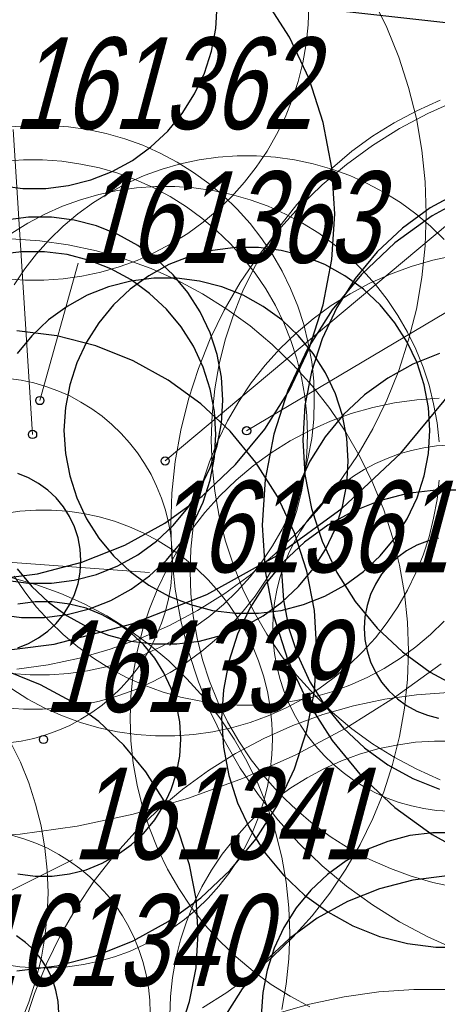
# Model space of a CAD drawing. Header units: metres. Extents: x 7419449 to 7420144, y 5549519 to 5549653.
# Tile 16 of 67: x 7419471.35 to 7419475.91, y 5549554.07 to 5549564.82. Entities that reach past the tile are written whole.
import ezdxf
from ezdxf.enums import TextEntityAlignment as Align

# ---------------------------------------------------------------- set-up
doc = ezdxf.new("R2010")
doc.units = ezdxf.units.M
doc.layers.add('_4_korony', color=7, linetype='Continuous', lineweight=25, true_color=0x7aa300)
for name, color, linetype, lineweight in [('_4_krzewy istniejące', 86, 'Continuous', 30), ('_4_NUMERY_PIKIET', 7, 'Continuous', 15), ('_4_SOD', 30, 'Continuous', 20)]:
    doc.layers.add(name, color=color, linetype=linetype, lineweight=lineweight)
doc.layers.add('_4_PUNKT_INWENTARYZACYJNY', color=7, linetype='Continuous')
doc.styles.add('STANDARD-Working1250', font='arial.ttf', dxfattribs={"height": 2.5})

msp = doc.modelspace()

# ---------------------------------------------------------------- linework, layer by layer
at = {"layer": '_4_korony', "linetype": 'Continuous', "flags": 128}
for points in [[(7419471.045, 5549558.707), (7419471.544, 5549558.77), (7419472.03, 5549558.895), (7419472.497, 5549559.08), (7419472.937, 5549559.322), (7419473.344, 5549559.617), (7419473.71, 5549559.961), (7419474.03, 5549560.348), (7419474.299, 5549560.772), (7419474.513, 5549561.227), (7419474.668, 5549561.704), (7419474.762, 5549562.198), (7419474.794, 5549562.699), (7419474.762, 5549563.2), (7419474.668, 5549563.694), (7419474.513, 5549564.171), (7419474.299, 5549564.626), (7419474.03, 5549565.05)], [(7419471.134, 5549563.006), (7419471.383, 5549562.975), (7419471.635, 5549562.975), (7419471.884, 5549563.006), (7419472.127, 5549563.069), (7419472.361, 5549563.161), (7419472.581, 5549563.282), (7419472.784, 5549563.43), (7419472.967, 5549563.602), (7419473.127, 5549563.795), (7419473.262, 5549564.007), (7419473.369, 5549564.235), (7419473.446, 5549564.474), (7419473.493, 5549564.72), (7419473.509, 5549564.971)], [(7419463.414, 5549564.878), (7419463.469, 5549564.001), (7419463.634, 5549563.137), (7419463.906, 5549562.301), (7419464.28, 5549561.506), (7419464.751, 5549560.764), (7419465.311, 5549560.086), (7419465.952, 5549559.484), (7419466.663, 5549558.968), (7419467.434, 5549558.544), (7419468.251, 5549558.221), (7419469.102, 5549558.002), (7419469.974, 5549557.892), (7419470.854, 5549557.892), (7419471.726, 5549558.002), (7419472.577, 5549558.221), (7419473.394, 5549558.544), (7419474.165, 5549558.968), (7419474.876, 5549559.484), (7419475.517, 5549560.086), (7419476.077, 5549560.764)], [(7419476.298, 5549562.917), (7419475.858, 5549562.675), (7419475.451, 5549562.38), (7419475.085, 5549562.036), (7419474.765, 5549561.649), (7419474.496, 5549561.225), (7419474.282, 5549560.77), (7419474.127, 5549560.293), (7419474.033, 5549559.799), (7419474.001, 5549559.298), (7419474.033, 5549558.797), (7419474.127, 5549558.303), (7419474.282, 5549557.826), (7419474.496, 5549557.371), (7419474.765, 5549556.947), (7419475.085, 5549556.56), (7419475.451, 5549556.216), (7419475.858, 5549555.921), (7419476.298, 5549555.679)], [(7419476.167, 5549562.943), (7419475.837, 5549562.762), (7419475.532, 5549562.541), (7419475.257, 5549562.283), (7419475.017, 5549561.992), (7419474.815, 5549561.674), (7419474.655, 5549561.333), (7419474.538, 5549560.975), (7419474.468, 5549560.605), (7419474.444, 5549560.229), (7419474.468, 5549559.853), (7419474.538, 5549559.483), (7419474.655, 5549559.125), (7419474.815, 5549558.784), (7419475.017, 5549558.466), (7419475.257, 5549558.175), (7419475.532, 5549557.917), (7419475.837, 5549557.696), (7419476.167, 5549557.515)], [(7419471.195, 5549558.699), (7419471.444, 5549558.668), (7419471.696, 5549558.668), (7419471.945, 5549558.699), (7419472.188, 5549558.762), (7419472.422, 5549558.854), (7419472.642, 5549558.975), (7419472.845, 5549559.123), (7419473.028, 5549559.295), (7419473.188, 5549559.488), (7419473.323, 5549559.7), (7419473.43, 5549559.928), (7419473.507, 5549560.167), (7419473.554, 5549560.413), (7419473.57, 5549560.664), (7419473.554, 5549560.915), (7419473.507, 5549561.161), (7419473.43, 5549561.4), (7419473.323, 5549561.628), (7419473.188, 5549561.84), (7419473.028, 5549562.033), (7419472.845, 5549562.205), (7419472.642, 5549562.353), (7419472.422, 5549562.474), (7419472.188, 5549562.566), (7419471.945, 5549562.629), (7419471.696, 5549562.66), (7419471.444, 5549562.66), (7419471.195, 5549562.629)], [(7419471.12, 5549558.323), (7419471.369, 5549558.292), (7419471.621, 5549558.292), (7419471.87, 5549558.323), (7419472.113, 5549558.386), (7419472.347, 5549558.478), (7419472.567, 5549558.599), (7419472.77, 5549558.747), (7419472.953, 5549558.919), (7419473.113, 5549559.112), (7419473.248, 5549559.324), (7419473.355, 5549559.552), (7419473.432, 5549559.791), (7419473.479, 5549560.037), (7419473.495, 5549560.288), (7419473.479, 5549560.539), (7419473.432, 5549560.785), (7419473.355, 5549561.024), (7419473.248, 5549561.252), (7419473.113, 5549561.464), (7419472.953, 5549561.657), (7419472.77, 5549561.829), (7419472.567, 5549561.977), (7419472.347, 5549562.098), (7419472.113, 5549562.19), (7419471.87, 5549562.253), (7419471.621, 5549562.284), (7419471.369, 5549562.284), (7419471.12, 5549562.253)], [(7419471.322, 5549558.823), (7419471.482, 5549558.63), (7419471.665, 5549558.458), (7419471.868, 5549558.31), (7419472.088, 5549558.189), (7419472.322, 5549558.097), (7419472.565, 5549558.034), (7419472.814, 5549558.003), (7419473.066, 5549558.003), (7419473.315, 5549558.034), (7419473.558, 5549558.097), (7419473.792, 5549558.189), (7419474.012, 5549558.31), (7419474.215, 5549558.458), (7419474.398, 5549558.63), (7419474.558, 5549558.823), (7419474.693, 5549559.035), (7419474.8, 5549559.263), (7419474.877, 5549559.502), (7419474.924, 5549559.748), (7419474.94, 5549559.999), (7419474.924, 5549560.25), (7419474.877, 5549560.496), (7419474.8, 5549560.735), (7419474.693, 5549560.963), (7419474.558, 5549561.175), (7419474.398, 5549561.368), (7419474.215, 5549561.54), (7419474.012, 5549561.688), (7419473.792, 5549561.809), (7419473.558, 5549561.901), (7419473.315, 5549561.964), (7419473.066, 5549561.995), (7419472.814, 5549561.995), (7419472.565, 5549561.964), (7419472.322, 5549561.901), (7419472.088, 5549561.809), (7419471.868, 5549561.688), (7419471.665, 5549561.54), (7419471.482, 5549561.368), (7419471.322, 5549561.175)], [(7419471.319, 5549554.435), (7419471.755, 5549554.49), (7419472.181, 5549554.599), (7419472.589, 5549554.761), (7419472.974, 5549554.973), (7419473.33, 5549555.231), (7419473.65, 5549555.532), (7419473.931, 5549555.871), (7419474.166, 5549556.242), (7419474.353, 5549556.64), (7419474.489, 5549557.058), (7419474.571, 5549557.489), (7419474.599, 5549557.928), (7419474.571, 5549558.367), (7419474.489, 5549558.798), (7419474.353, 5549559.216), (7419474.166, 5549559.614), (7419473.931, 5549559.985), (7419473.65, 5549560.324), (7419473.33, 5549560.625), (7419472.974, 5549560.883), (7419472.589, 5549561.095), (7419472.181, 5549561.257), (7419471.755, 5549561.366), (7419471.319, 5549561.421)], [(7419475.939, 5549561.173), (7419475.648, 5549561.057), (7419475.372, 5549560.906), (7419475.118, 5549560.721), (7419474.89, 5549560.506), (7419474.689, 5549560.264), (7419474.521, 5549559.999), (7419474.388, 5549559.715), (7419474.291, 5549559.417), (7419474.232, 5549559.108), (7419474.212, 5549558.795), (7419474.232, 5549558.482), (7419474.291, 5549558.173), (7419474.388, 5549557.875), (7419474.521, 5549557.591), (7419474.689, 5549557.326), (7419474.89, 5549557.084), (7419475.118, 5549556.869), (7419475.372, 5549556.684), (7419475.648, 5549556.533), (7419475.939, 5549556.417)], [(7419471.328, 5549557.961), (7419471.445, 5549558.007), (7419471.555, 5549558.068), (7419471.656, 5549558.141), (7419471.748, 5549558.227), (7419471.828, 5549558.324), (7419471.895, 5549558.43), (7419471.949, 5549558.544), (7419471.988, 5549558.663), (7419472.011, 5549558.787), (7419472.019, 5549558.912), (7419472.011, 5549559.037), (7419471.988, 5549559.161), (7419471.949, 5549559.28), (7419471.895, 5549559.394), (7419471.828, 5549559.5), (7419471.748, 5549559.597), (7419471.656, 5549559.683), (7419471.555, 5549559.756), (7419471.445, 5549559.817), (7419471.328, 5549559.863)], [(7419476.213, 5549559.683), (7419475.899, 5549559.683), (7419475.588, 5549559.644), (7419475.283, 5549559.566), (7419474.992, 5549559.45), (7419474.716, 5549559.299), (7419474.462, 5549559.114), (7419474.234, 5549558.899), (7419474.033, 5549558.657), (7419473.865, 5549558.392), (7419473.732, 5549558.108), (7419473.635, 5549557.81), (7419473.576, 5549557.501), (7419473.556, 5549557.188), (7419473.576, 5549556.875), (7419473.635, 5549556.566), (7419473.732, 5549556.268), (7419473.865, 5549555.984), (7419474.033, 5549555.719), (7419474.234, 5549555.477), (7419474.462, 5549555.262), (7419474.716, 5549555.077), (7419474.992, 5549554.926), (7419475.283, 5549554.81), (7419475.588, 5549554.732), (7419475.899, 5549554.693), (7419476.213, 5549554.693)], [(7419475.928, 5549559.157), (7419475.806, 5549559.126), (7419475.689, 5549559.08), (7419475.579, 5549559.019), (7419475.478, 5549558.946), (7419475.386, 5549558.86), (7419475.306, 5549558.763), (7419475.239, 5549558.657), (7419475.185, 5549558.543), (7419475.146, 5549558.424), (7419475.123, 5549558.3), (7419475.115, 5549558.175), (7419475.123, 5549558.05), (7419475.146, 5549557.926), (7419475.185, 5549557.807), (7419475.239, 5549557.693), (7419475.306, 5549557.587), (7419475.386, 5549557.49), (7419475.478, 5549557.404), (7419475.579, 5549557.331), (7419475.689, 5549557.27), (7419475.806, 5549557.224), (7419475.928, 5549557.193)], [(7419471.331, 5549555.492), (7419471.518, 5549555.468), (7419471.706, 5549555.468), (7419471.893, 5549555.492), (7419472.076, 5549555.538), (7419472.251, 5549555.608), (7419472.416, 5549555.699), (7419472.568, 5549555.809), (7419472.705, 5549555.938), (7419472.826, 5549556.083), (7419472.926, 5549556.242), (7419473.007, 5549556.413), (7419473.065, 5549556.592), (7419473.1, 5549556.777), (7419473.112, 5549556.965), (7419473.1, 5549557.153), (7419473.065, 5549557.338), (7419473.007, 5549557.517), (7419472.926, 5549557.688), (7419472.826, 5549557.847), (7419472.705, 5549557.992), (7419472.568, 5549558.121), (7419472.416, 5549558.231), (7419472.251, 5549558.322), (7419472.076, 5549558.392), (7419471.893, 5549558.438), (7419471.706, 5549558.462), (7419471.518, 5549558.462), (7419471.331, 5549558.438)], [(7419473.09, 5549553.74), (7419473.207, 5549554.098), (7419473.277, 5549554.468), (7419473.301, 5549554.844), (7419473.277, 5549555.22), (7419473.207, 5549555.59), (7419473.09, 5549555.948), (7419472.93, 5549556.289), (7419472.728, 5549556.607), (7419472.488, 5549556.898), (7419472.213, 5549557.156), (7419471.908, 5549557.377), (7419471.578, 5549557.558), (7419471.228, 5549557.697)], [(7419476.116, 5549555.941), (7419475.864, 5549555.941), (7419475.615, 5549555.91), (7419475.372, 5549555.847), (7419475.138, 5549555.755), (7419474.918, 5549555.634), (7419474.715, 5549555.486), (7419474.532, 5549555.314), (7419474.372, 5549555.121), (7419474.237, 5549554.909), (7419474.13, 5549554.681), (7419474.053, 5549554.442), (7419474.006, 5549554.196), (7419473.99, 5549553.945)], [(7419476.021, 5549555.47), (7419475.647, 5549555.423), (7419475.282, 5549555.329), (7419474.932, 5549555.19), (7419474.602, 5549555.009), (7419474.297, 5549554.788), (7419474.022, 5549554.53), (7419473.782, 5549554.239), (7419473.58, 5549553.921)], [(7419471.777, 5549553.974), (7419471.769, 5549554.099), (7419471.746, 5549554.223), (7419471.707, 5549554.342), (7419471.653, 5549554.456), (7419471.586, 5549554.562), (7419471.506, 5549554.659), (7419471.414, 5549554.745), (7419471.313, 5549554.818)]]:
    msp.add_lwpolyline(points, dxfattribs=at)
msp.add_lwpolyline([(7419475.833, 5549560.334), (7419475.817, 5549560.585), (7419475.77, 5549560.831), (7419475.693, 5549561.07), (7419475.586, 5549561.298), (7419475.451, 5549561.51), (7419475.291, 5549561.703), (7419475.108, 5549561.875), (7419474.905, 5549562.023), (7419474.685, 5549562.144), (7419474.451, 5549562.236), (7419474.208, 5549562.299), (7419473.959, 5549562.33), (7419473.707, 5549562.33), (7419473.458, 5549562.299), (7419473.215, 5549562.236), (7419472.981, 5549562.144), (7419472.761, 5549562.023), (7419472.558, 5549561.875), (7419472.375, 5549561.703), (7419472.215, 5549561.51), (7419472.08, 5549561.298), (7419471.973, 5549561.07), (7419471.896, 5549560.831), (7419471.849, 5549560.585), (7419471.833, 5549560.334), (7419471.849, 5549560.083), (7419471.896, 5549559.837), (7419471.973, 5549559.598), (7419472.08, 5549559.37), (7419472.215, 5549559.158), (7419472.375, 5549558.965), (7419472.558, 5549558.793), (7419472.761, 5549558.645), (7419472.981, 5549558.524), (7419473.215, 5549558.432), (7419473.458, 5549558.369), (7419473.707, 5549558.338), (7419473.959, 5549558.338), (7419474.208, 5549558.369), (7419474.451, 5549558.432), (7419474.685, 5549558.524), (7419474.905, 5549558.645), (7419475.108, 5549558.793), (7419475.291, 5549558.965), (7419475.451, 5549559.158), (7419475.586, 5549559.37), (7419475.693, 5549559.598), (7419475.77, 5549559.837), (7419475.817, 5549560.083)], close=True, dxfattribs=at)
at = {"layer": '_4_krzewy istniejące', "elevation": 10.18}
msp.add_lwpolyline([(7419533.763, 5549558.395), (7419528.84, 5549526.525), (7419523.94, 5549526.59), (7419483.43, 5549529.18), (7419454.642, 5549530.858), (7419457.792, 5549566.805), (7419533.763, 5549558.395)], dxfattribs=at)
at = {"layer": '_4_NUMERY_PIKIET'}
for points in [[(7419472.94, 5549560), (7419479.132, 5549565.182)], [(7419471.49, 5549560.29), (7419471.278, 5549563.62)], [(7419473.83, 5549560.33), (7419478.535, 5549563.121)], [(7419471.57, 5549560.66), (7419471.99, 5549562.159)], [(7419471.02, 5549558.91), (7419472.769, 5549558.781)], [(7419470.3, 5549554.84), (7419471.926, 5549555.647)]]:
    msp.add_lwpolyline(points, dxfattribs=at)
at = {"layer": '_4_PUNKT_INWENTARYZACYJNY'}
for centre in [(7419471.57, 5549560.66), (7419473.83, 5549560.33), (7419471.49, 5549560.29), (7419472.94, 5549560), (7419471.61, 5549556.96)]:
    msp.add_circle(centre, 0.045, dxfattribs=at)
at = {"layer": '_4_SOD', "flags": 128}
for points in [[(7419471.195, 5549561.987), (7419471.404, 5549561.973), (7419471.614, 5549561.973), (7419471.823, 5549561.987), (7419472.03, 5549562.017), (7419472.235, 5549562.06), (7419472.436, 5549562.118), (7419472.633, 5549562.189), (7419472.824, 5549562.275), (7419473.009, 5549562.373), (7419473.187, 5549562.484), (7419473.356, 5549562.607), (7419473.516, 5549562.742), (7419473.667, 5549562.887), (7419473.807, 5549563.043), (7419473.936, 5549563.208), (7419474.053, 5549563.381), (7419474.158, 5549563.563), (7419474.25, 5549563.751), (7419474.328, 5549563.945), (7419474.393, 5549564.144), (7419474.443, 5549564.347), (7419474.48, 5549564.553), (7419474.502, 5549564.762), (7419474.509, 5549564.971)], [(7419471.317, 5549557.726), (7419471.662, 5549557.775), (7419472.004, 5549557.848), (7419472.339, 5549557.944), (7419472.667, 5549558.063), (7419472.986, 5549558.205), (7419473.294, 5549558.369), (7419473.59, 5549558.554), (7419473.872, 5549558.759), (7419474.14, 5549558.983), (7419474.391, 5549559.226), (7419474.624, 5549559.485), (7419474.839, 5549559.76), (7419475.034, 5549560.049), (7419475.209, 5549560.352), (7419475.362, 5549560.665), (7419475.492, 5549560.989), (7419475.6, 5549561.321), (7419475.685, 5549561.659), (7419475.745, 5549562.003), (7419475.782, 5549562.35), (7419475.794, 5549562.699), (7419475.782, 5549563.048), (7419475.745, 5549563.395), (7419475.685, 5549563.739), (7419475.6, 5549564.077), (7419475.492, 5549564.409), (7419475.362, 5549564.733), (7419475.209, 5549565.046)], [(7419476.128, 5549563.934), (7419475.809, 5549563.792), (7419475.501, 5549563.628), (7419475.205, 5549563.443), (7419474.923, 5549563.238), (7419474.655, 5549563.014), (7419474.404, 5549562.771), (7419474.171, 5549562.512), (7419473.956, 5549562.237), (7419473.761, 5549561.948), (7419473.586, 5549561.645), (7419473.433, 5549561.332), (7419473.303, 5549561.008), (7419473.195, 5549560.676), (7419473.11, 5549560.338), (7419473.05, 5549559.994), (7419473.013, 5549559.647), (7419473.001, 5549559.298), (7419473.013, 5549558.949), (7419473.05, 5549558.602), (7419473.11, 5549558.258), (7419473.195, 5549557.92), (7419473.303, 5549557.588), (7419473.433, 5549557.264), (7419473.586, 5549556.951), (7419473.761, 5549556.648), (7419473.956, 5549556.359), (7419474.171, 5549556.084), (7419474.404, 5549555.825), (7419474.655, 5549555.582), (7419474.923, 5549555.358), (7419475.205, 5549555.153), (7419475.501, 5549554.968), (7419475.809, 5549554.804), (7419476.128, 5549554.662)], [(7419475.946, 5549563.938), (7419475.691, 5549563.824), (7419475.444, 5549563.693), (7419475.207, 5549563.545), (7419474.981, 5549563.381), (7419474.767, 5549563.202), (7419474.567, 5549563.008), (7419474.38, 5549562.8), (7419474.208, 5549562.58), (7419474.052, 5549562.349), (7419473.912, 5549562.107), (7419473.79, 5549561.856), (7419473.685, 5549561.597), (7419473.599, 5549561.332), (7419473.531, 5549561.061), (7419473.483, 5549560.786), (7419473.454, 5549560.508), (7419473.444, 5549560.229), (7419473.454, 5549559.95), (7419473.483, 5549559.672), (7419473.531, 5549559.397), (7419473.599, 5549559.126), (7419473.685, 5549558.861), (7419473.79, 5549558.602), (7419473.912, 5549558.351), (7419474.052, 5549558.109), (7419474.208, 5549557.878), (7419474.38, 5549557.658), (7419474.567, 5549557.45), (7419474.767, 5549557.256), (7419474.981, 5549557.077), (7419475.207, 5549556.913), (7419475.444, 5549556.765), (7419475.691, 5549556.634), (7419475.946, 5549556.52)], [(7419471.256, 5549557.68), (7419471.465, 5549557.666), (7419471.675, 5549557.666), (7419471.884, 5549557.68), (7419472.091, 5549557.71), (7419472.296, 5549557.753), (7419472.497, 5549557.811), (7419472.694, 5549557.882), (7419472.885, 5549557.968), (7419473.07, 5549558.066), (7419473.248, 5549558.177), (7419473.417, 5549558.3), (7419473.577, 5549558.435), (7419473.728, 5549558.58), (7419473.868, 5549558.736), (7419473.997, 5549558.901), (7419474.114, 5549559.074), (7419474.219, 5549559.256), (7419474.311, 5549559.444), (7419474.389, 5549559.638), (7419474.454, 5549559.837), (7419474.504, 5549560.04), (7419474.541, 5549560.246), (7419474.563, 5549560.455), (7419474.57, 5549560.664), (7419474.563, 5549560.873), (7419474.541, 5549561.082), (7419474.504, 5549561.288), (7419474.454, 5549561.491), (7419474.389, 5549561.69), (7419474.311, 5549561.884), (7419474.219, 5549562.072), (7419474.114, 5549562.254), (7419473.997, 5549562.427), (7419473.868, 5549562.592), (7419473.728, 5549562.748), (7419473.577, 5549562.893), (7419473.417, 5549563.028), (7419473.248, 5549563.151), (7419473.07, 5549563.262), (7419472.885, 5549563.36), (7419472.694, 5549563.446), (7419472.497, 5549563.517), (7419472.296, 5549563.575), (7419472.091, 5549563.618), (7419471.884, 5549563.648), (7419471.675, 5549563.662), (7419471.465, 5549563.662), (7419471.256, 5549563.648)], [(7419471.181, 5549557.304), (7419471.39, 5549557.29), (7419471.6, 5549557.29), (7419471.809, 5549557.304), (7419472.016, 5549557.334), (7419472.221, 5549557.377), (7419472.422, 5549557.435), (7419472.619, 5549557.506), (7419472.81, 5549557.592), (7419472.995, 5549557.69), (7419473.173, 5549557.801), (7419473.342, 5549557.924), (7419473.502, 5549558.059), (7419473.653, 5549558.204), (7419473.793, 5549558.36), (7419473.922, 5549558.525), (7419474.039, 5549558.698), (7419474.144, 5549558.88), (7419474.236, 5549559.068), (7419474.314, 5549559.262), (7419474.379, 5549559.461), (7419474.429, 5549559.664), (7419474.466, 5549559.87), (7419474.488, 5549560.079), (7419474.495, 5549560.288), (7419474.488, 5549560.497), (7419474.466, 5549560.706), (7419474.429, 5549560.912), (7419474.379, 5549561.115), (7419474.314, 5549561.314), (7419474.236, 5549561.508), (7419474.144, 5549561.696), (7419474.039, 5549561.878), (7419473.922, 5549562.051), (7419473.793, 5549562.216), (7419473.653, 5549562.372), (7419473.502, 5549562.517), (7419473.342, 5549562.652), (7419473.173, 5549562.775), (7419472.995, 5549562.886), (7419472.81, 5549562.984), (7419472.619, 5549563.07), (7419472.422, 5549563.141), (7419472.221, 5549563.199), (7419472.016, 5549563.242), (7419471.809, 5549563.272), (7419471.6, 5549563.286), (7419471.39, 5549563.286), (7419471.181, 5549563.272)], [(7419475.991, 5549562.418), (7419475.84, 5549562.563), (7419475.68, 5549562.698), (7419475.511, 5549562.821), (7419475.333, 5549562.932), (7419475.148, 5549563.03), (7419474.957, 5549563.116), (7419474.76, 5549563.187), (7419474.559, 5549563.245), (7419474.354, 5549563.288), (7419474.147, 5549563.318), (7419473.938, 5549563.332), (7419473.728, 5549563.332), (7419473.519, 5549563.318), (7419473.312, 5549563.288), (7419473.107, 5549563.245), (7419472.906, 5549563.187), (7419472.709, 5549563.116), (7419472.518, 5549563.03), (7419472.333, 5549562.932), (7419472.155, 5549562.821), (7419471.986, 5549562.698), (7419471.826, 5549562.563), (7419471.675, 5549562.418), (7419471.535, 5549562.262), (7419471.406, 5549562.097), (7419471.289, 5549561.924)], [(7419475.933, 5549560.208), (7419475.911, 5549560.417), (7419475.874, 5549560.623), (7419475.824, 5549560.826), (7419475.759, 5549561.025), (7419475.681, 5549561.219), (7419475.589, 5549561.407), (7419475.484, 5549561.589), (7419475.367, 5549561.762), (7419475.238, 5549561.927), (7419475.098, 5549562.083), (7419474.947, 5549562.228), (7419474.787, 5549562.363), (7419474.618, 5549562.486), (7419474.44, 5549562.597), (7419474.255, 5549562.695), (7419474.064, 5549562.781), (7419473.867, 5549562.852), (7419473.666, 5549562.91), (7419473.461, 5549562.953), (7419473.254, 5549562.983), (7419473.045, 5549562.997), (7419472.835, 5549562.997), (7419472.626, 5549562.983), (7419472.419, 5549562.953), (7419472.214, 5549562.91), (7419472.013, 5549562.852), (7419471.816, 5549562.781), (7419471.625, 5549562.695), (7419471.44, 5549562.597), (7419471.262, 5549562.486)], [(7419473.349, 5549554.031), (7419473.615, 5549554.197), (7419473.869, 5549554.382), (7419474.11, 5549554.584), (7419474.336, 5549554.802), (7419474.546, 5549555.035), (7419474.74, 5549555.283), (7419474.915, 5549555.543), (7419475.072, 5549555.815), (7419475.21, 5549556.098), (7419475.328, 5549556.389), (7419475.425, 5549556.688), (7419475.501, 5549556.992), (7419475.555, 5549557.302), (7419475.588, 5549557.614), (7419475.599, 5549557.928), (7419475.588, 5549558.242), (7419475.555, 5549558.554), (7419475.501, 5549558.864), (7419475.425, 5549559.168), (7419475.328, 5549559.467), (7419475.21, 5549559.758), (7419475.072, 5549560.041), (7419474.915, 5549560.313), (7419474.74, 5549560.573), (7419474.546, 5549560.821), (7419474.336, 5549561.054), (7419474.11, 5549561.272), (7419473.869, 5549561.474), (7419473.615, 5549561.659), (7419473.349, 5549561.825), (7419473.072, 5549561.973), (7419472.785, 5549562.1), (7419472.49, 5549562.208), (7419472.188, 5549562.294), (7419471.88, 5549562.36), (7419471.569, 5549562.403), (7419471.256, 5549562.425)], [(7419476.104, 5549562.242), (7419475.865, 5549562.191), (7419475.63, 5549562.124), (7419475.401, 5549562.04), (7419475.178, 5549561.941), (7419474.962, 5549561.826), (7419474.755, 5549561.697), (7419474.557, 5549561.553), (7419474.37, 5549561.396), (7419474.194, 5549561.226), (7419474.031, 5549561.045), (7419473.88, 5549560.852), (7419473.744, 5549560.65), (7419473.622, 5549560.438), (7419473.515, 5549560.219), (7419473.423, 5549559.992), (7419473.348, 5549559.76), (7419473.288, 5549559.523), (7419473.246, 5549559.282), (7419473.221, 5549559.039), (7419473.212, 5549558.795), (7419473.221, 5549558.551), (7419473.246, 5549558.308), (7419473.288, 5549558.067), (7419473.348, 5549557.83), (7419473.423, 5549557.598), (7419473.515, 5549557.371), (7419473.622, 5549557.152), (7419473.744, 5549556.94), (7419473.88, 5549556.738), (7419474.031, 5549556.545), (7419474.194, 5549556.364), (7419474.37, 5549556.194), (7419474.557, 5549556.037), (7419474.755, 5549555.893), (7419474.962, 5549555.764), (7419475.178, 5549555.649), (7419475.401, 5549555.55), (7419475.63, 5549555.466), (7419475.865, 5549555.399), (7419476.104, 5549555.348)], [(7419471.228, 5549556.923), (7419471.366, 5549556.942), (7419471.503, 5549556.971), (7419471.637, 5549557.01), (7419471.768, 5549557.058), (7419471.896, 5549557.114), (7419472.019, 5549557.18), (7419472.137, 5549557.254), (7419472.25, 5549557.336), (7419472.357, 5549557.426), (7419472.458, 5549557.523), (7419472.551, 5549557.626), (7419472.637, 5549557.736), (7419472.715, 5549557.852), (7419472.785, 5549557.973), (7419472.846, 5549558.099), (7419472.898, 5549558.228), (7419472.942, 5549558.361), (7419472.975, 5549558.496), (7419473, 5549558.634), (7419473.014, 5549558.772), (7419473.019, 5549558.912), (7419473.014, 5549559.052), (7419473, 5549559.19), (7419472.975, 5549559.328), (7419472.942, 5549559.463), (7419472.898, 5549559.596), (7419472.846, 5549559.725), (7419472.785, 5549559.851), (7419472.715, 5549559.972), (7419472.637, 5549560.088), (7419472.551, 5549560.198), (7419472.458, 5549560.301), (7419472.357, 5549560.398), (7419472.25, 5549560.488), (7419472.137, 5549560.57), (7419472.019, 5549560.644), (7419471.896, 5549560.71), (7419471.768, 5549560.766), (7419471.637, 5549560.814), (7419471.503, 5549560.853), (7419471.366, 5549560.882), (7419471.228, 5549560.901)], [(7419475.934, 5549560.686), (7419475.69, 5549560.669), (7419475.448, 5549560.635), (7419475.209, 5549560.584), (7419474.974, 5549560.517), (7419474.745, 5549560.433), (7419474.522, 5549560.334), (7419474.306, 5549560.219), (7419474.099, 5549560.09), (7419473.901, 5549559.946), (7419473.714, 5549559.789), (7419473.538, 5549559.619), (7419473.375, 5549559.438), (7419473.224, 5549559.245), (7419473.088, 5549559.043), (7419472.966, 5549558.831), (7419472.859, 5549558.612), (7419472.767, 5549558.385), (7419472.692, 5549558.153), (7419472.632, 5549557.916), (7419472.59, 5549557.675), (7419472.565, 5549557.432), (7419472.556, 5549557.188), (7419472.565, 5549556.944), (7419472.59, 5549556.701), (7419472.632, 5549556.46), (7419472.692, 5549556.223), (7419472.767, 5549555.991), (7419472.859, 5549555.764), (7419472.966, 5549555.545), (7419473.088, 5549555.333), (7419473.224, 5549555.131), (7419473.375, 5549554.938), (7419473.538, 5549554.757), (7419473.714, 5549554.587), (7419473.901, 5549554.43), (7419474.099, 5549554.286), (7419474.306, 5549554.157), (7419474.522, 5549554.042)], [(7419476.045, 5549560.174), (7419475.906, 5549560.164), (7419475.768, 5549560.145), (7419475.631, 5549560.116), (7419475.497, 5549560.077), (7419475.366, 5549560.029), (7419475.238, 5549559.973), (7419475.115, 5549559.907), (7419474.997, 5549559.833), (7419474.884, 5549559.751), (7419474.777, 5549559.661), (7419474.676, 5549559.564), (7419474.583, 5549559.461), (7419474.497, 5549559.351), (7419474.419, 5549559.235), (7419474.349, 5549559.114), (7419474.288, 5549558.988), (7419474.236, 5549558.859), (7419474.192, 5549558.726), (7419474.159, 5549558.591), (7419474.134, 5549558.453), (7419474.12, 5549558.315), (7419474.115, 5549558.175), (7419474.12, 5549558.035), (7419474.134, 5549557.897), (7419474.159, 5549557.759), (7419474.192, 5549557.624), (7419474.236, 5549557.491), (7419474.288, 5549557.362), (7419474.349, 5549557.236), (7419474.419, 5549557.115), (7419474.497, 5549556.999), (7419474.583, 5549556.889), (7419474.676, 5549556.786), (7419474.777, 5549556.689), (7419474.884, 5549556.599), (7419474.997, 5549556.517), (7419475.115, 5549556.443), (7419475.238, 5549556.377), (7419475.366, 5549556.321), (7419475.497, 5549556.273), (7419475.631, 5549556.234), (7419475.768, 5549556.205), (7419475.906, 5549556.186), (7419476.045, 5549556.176)], [(7419471.262, 5549557.512), (7419471.44, 5549557.401), (7419471.625, 5549557.303), (7419471.816, 5549557.217), (7419472.013, 5549557.146), (7419472.214, 5549557.088), (7419472.419, 5549557.045), (7419472.626, 5549557.015), (7419472.835, 5549557.001), (7419473.045, 5549557.001), (7419473.254, 5549557.015), (7419473.461, 5549557.045), (7419473.666, 5549557.088), (7419473.867, 5549557.146), (7419474.064, 5549557.217), (7419474.255, 5549557.303), (7419474.44, 5549557.401), (7419474.618, 5549557.512), (7419474.787, 5549557.635), (7419474.947, 5549557.77), (7419475.098, 5549557.915), (7419475.238, 5549558.071), (7419475.367, 5549558.236), (7419475.484, 5549558.409), (7419475.589, 5549558.591), (7419475.681, 5549558.779), (7419475.759, 5549558.973), (7419475.824, 5549559.172), (7419475.874, 5549559.375), (7419475.911, 5549559.581), (7419475.933, 5549559.79)], [(7419471.178, 5549554.503), (7419471.351, 5549554.479), (7419471.525, 5549554.467), (7419471.699, 5549554.467), (7419471.873, 5549554.479), (7419472.046, 5549554.503), (7419472.217, 5549554.539), (7419472.385, 5549554.587), (7419472.549, 5549554.647), (7419472.708, 5549554.718), (7419472.862, 5549554.8), (7419473.01, 5549554.892), (7419473.151, 5549554.995), (7419473.285, 5549555.107), (7419473.41, 5549555.228), (7419473.527, 5549555.358), (7419473.635, 5549555.496), (7419473.732, 5549555.64), (7419473.819, 5549555.791), (7419473.896, 5549555.948), (7419473.961, 5549556.11), (7419474.015, 5549556.276), (7419474.057, 5549556.445), (7419474.088, 5549556.617), (7419474.106, 5549556.791), (7419474.112, 5549556.965), (7419474.106, 5549557.139), (7419474.088, 5549557.313), (7419474.057, 5549557.485), (7419474.015, 5549557.654), (7419473.961, 5549557.82), (7419473.896, 5549557.982), (7419473.819, 5549558.139), (7419473.732, 5549558.29), (7419473.635, 5549558.434), (7419473.527, 5549558.572), (7419473.41, 5549558.702), (7419473.285, 5549558.823), (7419473.151, 5549558.935), (7419473.01, 5549559.038), (7419472.862, 5549559.13), (7419472.708, 5549559.212), (7419472.549, 5549559.283), (7419472.385, 5549559.343), (7419472.217, 5549559.391), (7419472.046, 5549559.427), (7419471.873, 5549559.451), (7419471.699, 5549559.463), (7419471.525, 5549559.463), (7419471.351, 5549559.451), (7419471.178, 5549559.427)], [(7419474.214, 5549554.012), (7419474.262, 5549554.287), (7419474.291, 5549554.565), (7419474.301, 5549554.844), (7419474.291, 5549555.123), (7419474.262, 5549555.401), (7419474.214, 5549555.676), (7419474.146, 5549555.947), (7419474.06, 5549556.212), (7419473.955, 5549556.471), (7419473.833, 5549556.722), (7419473.693, 5549556.964), (7419473.537, 5549557.195), (7419473.365, 5549557.415), (7419473.178, 5549557.623), (7419472.978, 5549557.817), (7419472.764, 5549557.996), (7419472.538, 5549558.16), (7419472.301, 5549558.308), (7419472.054, 5549558.439), (7419471.799, 5549558.553), (7419471.537, 5549558.648), (7419471.269, 5549558.725)], [(7419471.289, 5549558.744), (7419471.406, 5549558.571), (7419471.535, 5549558.406), (7419471.675, 5549558.25), (7419471.826, 5549558.105), (7419471.986, 5549557.97), (7419472.155, 5549557.847), (7419472.333, 5549557.736), (7419472.518, 5549557.638), (7419472.709, 5549557.552), (7419472.906, 5549557.481), (7419473.107, 5549557.423), (7419473.312, 5549557.38), (7419473.519, 5549557.35), (7419473.728, 5549557.336), (7419473.938, 5549557.336), (7419474.147, 5549557.35), (7419474.354, 5549557.38), (7419474.559, 5549557.423), (7419474.76, 5549557.481), (7419474.957, 5549557.552), (7419475.148, 5549557.638), (7419475.333, 5549557.736), (7419475.511, 5549557.847), (7419475.68, 5549557.97), (7419475.84, 5549558.105), (7419475.991, 5549558.25)], [(7419463.94, 5549558.626), (7419464.392, 5549558.19), (7419464.873, 5549557.786), (7419465.381, 5549557.417), (7419465.914, 5549557.084), (7419466.469, 5549556.789), (7419467.043, 5549556.533), (7419467.633, 5549556.318), (7419468.237, 5549556.145), (7419468.851, 5549556.015), (7419469.473, 5549555.927), (7419470.1, 5549555.883), (7419470.728, 5549555.883), (7419471.355, 5549555.927), (7419471.977, 5549556.015), (7419472.591, 5549556.145), (7419473.195, 5549556.318), (7419473.785, 5549556.533), (7419474.359, 5549556.789), (7419474.914, 5549557.084), (7419475.447, 5549557.417), (7419475.955, 5549557.786)], [(7419476.035, 5549557.473), (7419475.686, 5549557.449), (7419475.341, 5549557.4), (7419474.999, 5549557.327), (7419474.664, 5549557.231), (7419474.336, 5549557.112), (7419474.017, 5549556.97), (7419473.709, 5549556.806), (7419473.413, 5549556.621), (7419473.131, 5549556.416), (7419472.863, 5549556.192), (7419472.612, 5549555.949), (7419472.379, 5549555.69), (7419472.164, 5549555.415), (7419471.969, 5549555.126), (7419471.794, 5549554.823), (7419471.641, 5549554.51), (7419471.511, 5549554.186), (7419471.403, 5549553.854)], [(7419471.357, 5549553.864), (7419471.449, 5549554.091), (7419471.524, 5549554.323), (7419471.584, 5549554.56), (7419471.626, 5549554.801), (7419471.651, 5549555.044), (7419471.66, 5549555.288), (7419471.651, 5549555.532), (7419471.626, 5549555.775), (7419471.584, 5549556.016), (7419471.524, 5549556.253), (7419471.449, 5549556.485), (7419471.357, 5549556.712), (7419471.25, 5549556.931)], [(7419476.095, 5549556.943), (7419475.885, 5549556.943), (7419475.676, 5549556.929), (7419475.469, 5549556.899), (7419475.264, 5549556.856), (7419475.063, 5549556.798), (7419474.866, 5549556.727), (7419474.675, 5549556.641), (7419474.49, 5549556.543), (7419474.312, 5549556.432), (7419474.143, 5549556.309), (7419473.983, 5549556.174), (7419473.832, 5549556.029), (7419473.692, 5549555.873), (7419473.563, 5549555.708), (7419473.446, 5549555.535), (7419473.341, 5549555.353), (7419473.249, 5549555.165), (7419473.171, 5549554.971), (7419473.106, 5549554.772), (7419473.056, 5549554.569), (7419473.019, 5549554.363), (7419472.997, 5549554.154), (7419472.99, 5549553.945)], [(7419472.777, 5549553.974), (7419472.772, 5549554.114), (7419472.758, 5549554.252), (7419472.733, 5549554.39), (7419472.7, 5549554.525), (7419472.656, 5549554.658), (7419472.604, 5549554.787), (7419472.543, 5549554.913), (7419472.473, 5549555.034), (7419472.395, 5549555.15), (7419472.309, 5549555.26), (7419472.216, 5549555.363), (7419472.115, 5549555.46), (7419472.008, 5549555.55), (7419471.895, 5549555.632), (7419471.777, 5549555.706), (7419471.654, 5549555.772), (7419471.526, 5549555.828), (7419471.395, 5549555.876), (7419471.261, 5549555.915)], [(7419476.042, 5549554.231), (7419475.658, 5549554.231), (7419475.275, 5549554.204), (7419474.895, 5549554.15), (7419474.519, 5549554.071), (7419474.15, 5549553.965)]]:
    msp.add_lwpolyline(points, dxfattribs=at)

# ---------------------------------------------------------------- texts
at = {"layer": '_4_NUMERY_PIKIET', "style": 'STANDARD-Working1250', "oblique": 15, "width": 0.7}
for s, p in [('161362', (7419471.278, 5549563.324)), ('161363', (7419471.99, 5549561.863)), ('161361', (7419472.769, 5549558.485)), ('161339', (7419471.61, 5549556.96)), ('161341', (7419471.926, 5549555.351)), ('161340', (7419470.77, 5549553.97))]:
    msp.add_text(s, height=1, dxfattribs=at).set_placement(p, align=Align.BOTTOM_LEFT)

doc.saveas('drawing.dxf')
